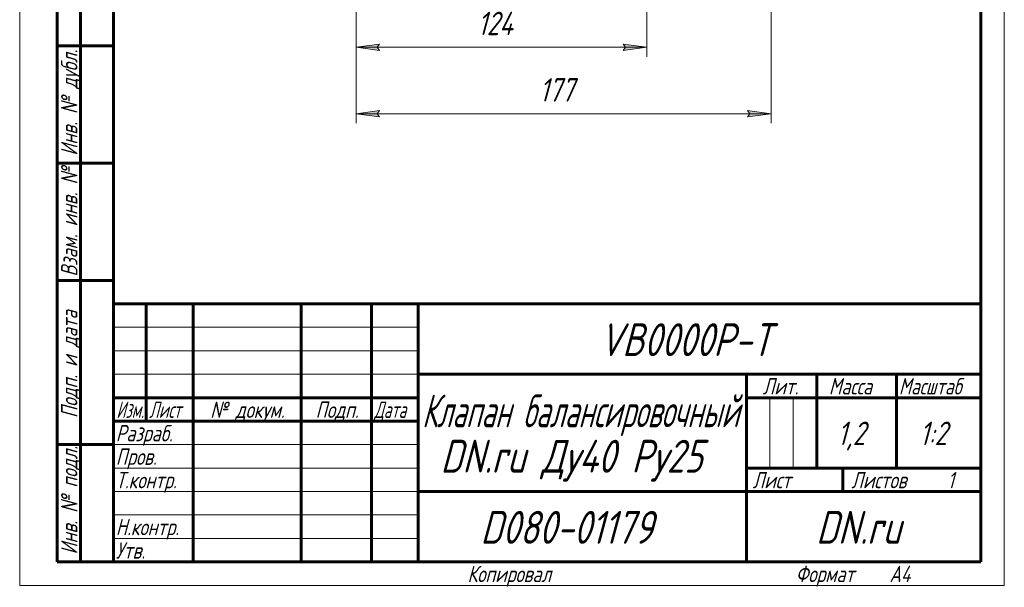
# Model space of a CAD drawing. Header units: millimetres. Extents: x 0 to 210, y 0 to 297.
# Tile 1 of 10: x 0 to 210, y 0 to 121. Entities that reach past the tile are written whole.
import ezdxf

# ---------------------------------------------------------------- set-up
doc = ezdxf.new("R2010")
doc.units = ezdxf.units.MM
doc.linetypes.add('K5LT_BASIC', pattern=[0])
doc.linetypes.add('K5LT_THIN', pattern=[0])
doc.layers.add('Системный слой', color=7, linetype='Continuous')
doc.layers.add('Системный слой (1)', color=7, linetype='Continuous', true_color=0x6c6c6c)
doc.styles.add('KDIMTEXTSTYLE', font='txt', dxfattribs={"width": 0.96, "oblique": 15, "height": 5})
doc.styles.add('KTEXTSTYLE', font='txt', dxfattribs={"width": 0.96, "height": 5})
doc.dimstyles.new('KDIMSTYLE (0.50)', dxfattribs={"dimtxt": 5, "dimasz": 1, "dimexe": 2, "dimexo": 0, "dimgap": 1, "dimtad": 1, "dimlfac": 2, "dimtxsty": 'KDIMTEXTSTYLE', "dimsah": 1, "dimcen": 0, "dimdle": 1, "dimadec": 0, "dimazin": 0, "dimtfac": 0.667, "dimtmove": 0, "dimatfit": 3, "dimfxl": 1, "dimtvp": 1, "dimtolj": 1, "dimtzin": 0, "dimarcsym": 0})

# ---------------------------------------------------------------- blocks, each defined once
blk = doc.blocks.new('D0')
at = {"layer": 'Системный слой (1)'}
for points in [[(76.24, 114.67), (76.74, 115.33), (71.74, 114.67), (76.74, 114.01)], [(128.74, 114.01), (133.74, 114.67), (128.74, 115.33), (129.24, 114.67)]]:
    blk.add_hatch(color=7, dxfattribs=at).paths.add_polyline_path(points)
at = {"layer": 'Системный слой (1)', "color": 7, "linetype": 'K5LT_THIN', "lineweight": 18, "true_color": 0xffffff}
for p, q in [((133.74, 141.06), (133.74, 112.67)), ((71.74, 135.17), (71.74, 112.67)), ((71.74, 114.67), (76.74, 115.33)), ((76.74, 114.01), (71.74, 114.67)), ((76.74, 115.33), (76.24, 114.67)), ((76.24, 114.67), (76.74, 114.01)), ((129.24, 114.67), (128.74, 115.33)), ((128.74, 115.33), (133.74, 114.67)), ((133.74, 114.67), (128.74, 114.01)), ((128.74, 114.01), (129.24, 114.67))]:
    blk.add_line(p, q, dxfattribs=at)
blk.add_wipeout([(97.66, 115.67), (97.66, 123.05), (107.41, 123.05), (107.41, 115.67)]).dxf.layer = 'Системный слой (1)'
blk.add_line((71.74, 114.67), (133.74, 114.67), dxfattribs=at)
at = {"layer": 'Системный слой (1)', "color": 7, "insert": (97.66, 122.26), "char_height": 5, "attachment_point": 1, "style": 'KTEXTSTYLE'}
blk.add_mtext('\\fArial|b0|c204|p34;\\H5.0;\\W1.000;\\Q15;\\fGOST Type AU|b0|i0|c204|p34;\\Q15;\\W0.960;124', dxfattribs=at)
blk = doc.blocks.new('KDIMARROW_01')
at = {"layer": 'Системный слой'}
blk.add_hatch(color=0, dxfattribs=at).paths.add_polyline_path([(-5, -0.66), (0, 0), (-5, 0.66), (-4.5, 0)])
at = {"layer": 'Системный слой', "color": 0, "linetype": 'K5LT_THIN', "lineweight": 18}
for p, q in [((-4.5, 0), (-5, 0.66)), ((-5, 0.66), (0, 0)), ((0, 0), (-5, -0.66)), ((-5, -0.66), (-4.5, 0))]:
    blk.add_line(p, q, dxfattribs=at)
at = {"layer": 'Системный слой (1)', "color": 0, "linetype": 'K5LT_THIN', "lineweight": 18}
blk.add_line((102.74, 147.12), (102.24, 147.12), dxfattribs=at)
blk = doc.blocks.new('D2')
at = {"layer": 'Системный слой (1)'}
for points in [[(76.74, 99.86), (76.24, 100.52), (76.74, 101.18), (71.74, 100.52)], [(160.24, 100.52), (155.24, 101.18), (155.74, 100.52), (155.24, 99.86)]]:
    blk.add_hatch(color=7, dxfattribs=at).paths.add_polyline_path(points)
at = {"layer": 'Системный слой (1)', "color": 7, "linetype": 'K5LT_THIN', "lineweight": 18, "true_color": 0xffffff}
for p, q in [((160.24, 198.65), (160.24, 98.52)), ((71.74, 141.72), (71.74, 98.52)), ((71.74, 100.52), (76.74, 101.18)), ((76.74, 101.18), (76.24, 100.52)), ((155.74, 100.52), (155.24, 101.18)), ((155.24, 101.18), (160.24, 100.52)), ((76.74, 99.86), (71.74, 100.52)), ((76.24, 100.52), (76.74, 99.86)), ((160.24, 100.52), (155.24, 99.86)), ((155.24, 99.86), (155.74, 100.52))]:
    blk.add_line(p, q, dxfattribs=at)
blk.add_wipeout([(110.84, 101.52), (110.84, 108.9), (120.72, 108.9), (120.72, 101.52)]).dxf.layer = 'Системный слой (1)'
blk.add_line((71.74, 100.52), (160.24, 100.52), dxfattribs=at)
at = {"layer": 'Системный слой (1)', "color": 7, "insert": (110.84, 108.1), "char_height": 5, "attachment_point": 1, "style": 'KTEXTSTYLE'}
blk.add_mtext('\\fArial|b0|c204|p34;\\H5.0;\\W1.000;\\Q15;\\fGOST Type AU|b0|i0|c204|p34;\\Q15;\\W0.960;177', dxfattribs=at)
blk = doc.blocks.new('U14')
at = {"color": 7, "linetype": 'K5LT_THIN', "lineweight": 18, "true_color": 0xffffff}
for p, q in [((0, 0), (0, 297)), ((210, 297), (210, 0)), ((20, 55), (85, 55)), ((20, 50), (85, 50)), ((20, 45), (85, 45)), ((159.96, 25), (159.96, 40)), ((164.98, 25), (164.98, 40)), ((20, 30), (85, 30)), ((20, 25), (85, 25)), ((20, 20), (85, 20)), ((20, 15), (85, 15)), ((20, 10), (85, 10)), ((210, 0), (0, 0))]:
    blk.add_line(p, q, dxfattribs=at)
at = {"color": 143, "linetype": 'K5LT_BASIC', "lineweight": 60, "true_color": 0x33acca}
for p, q in [((20, 5), (20, 292)), ((205, 292), (205, 5)), ((8, 5), (8, 150)), ((13, 5), (13, 150)), ((20, 115), (8, 115)), ((20, 90), (8, 90)), ((20, 65), (8, 65)), ((20, 60), (205, 60)), ((20, 5), (20, 60)), ((27, 35), (27, 60)), ((37, 5), (37, 60)), ((60, 5), (60, 60)), ((75, 5), (75, 60)), ((85, 5), (85, 60)), ((85, 45), (205, 45)), ((155, 5), (155, 45)), ((170, 25), (170, 45)), ((187, 25), (187, 45)), ((20, 40), (85, 40)), ((155, 40), (170, 40)), ((170, 40), (205, 40)), ((20, 35), (85, 35)), ((20, 30), (8, 30)), ((155, 25), (205, 25)), ((175.57, 20), (175.57, 25)), ((85, 20), (155, 20)), ((155, 20), (205, 20)), ((20, 5), (8, 5)), ((205, 5), (20, 5))]:
    blk.add_line(p, q, dxfattribs=at)
at = {"color": 7, "char_height": 3.5, "attachment_point": 1, "rotation": 90, "style": 'KTEXTSTYLE'}
for s, insert in [('\\fArial|b0|c204|p34;\\H5.0;\\W1.000;\\Q15;\\fGOST Type AU|b0|i0|c204|p34;\\Q15;\\W0.960;\\H3.50;Инв. № дубл.', (8.82, 91.57)), ('\\fArial|b0|c204|p34;\\H5.0;\\W1.000;\\Q15;\\fGOST Type AU|b0|i0|c204|p34;\\Q15;\\W0.960;\\H3.50;Взам. инв. №', (8.82, 65.8)), ('\\fArial|b0|c204|p34;\\H5.0;\\W1.000;\\Q15;\\fGOST Type AU|b0|i0|c204|p34;\\Q15;\\W0.960;\\H3.50;Подп. и дата', (8.82, 35.66)), ('\\fArial|b0|c204|p34;\\H5.0;\\W1.000;\\Q15;\\fGOST Type AU|b0|i0|c204|p34;\\Q15;\\W0.960;\\H3.50;Инв. № подл.', (8.82, 6.57))]:
    blk.add_mtext(s, dxfattribs=dict(at, insert=insert))
at = {"color": 7, "attachment_point": 1, "style": 'KTEXTSTYLE'}
for s, insert, char_height in [('\\fArial|b0|c204|p34;\\H5.0;\\W1.000;\\Q15;\\fGOST Type AU|b0|i0|c204|p34;\\Q15;\\W0.960;\\H7.00;VB0000P-T', (123.63, 55.86), 7), ('\\fArial|b0|c204|p34;\\H5.0;\\W1.000;\\Q15;\\fGOST Type AU|b0|i0|c204|p34;\\Q15;\\W0.960;\\H3.50;Лит.', (158.47, 44.18), 3.5), ('\\fArial|b0|c204|p34;\\H5.0;\\W1.000;\\Q15;\\fGOST Type AU|b0|i0|c204|p34;\\Q15;\\W0.960;\\H3.50;Масса', (172.58, 44.18), 3.5), ('\\fArial|b0|c204|p34;\\H5.0;\\W1.000;\\Q15;\\fGOST Type AU|b0|i0|c204|p34;\\Q15;\\W0.926;\\H3.50;Масштаб', (187.52, 44.18), 3.5), ('\\fArial|b0|c204|p34;\\H5.0;\\W1.000;\\Q15;\\fGOST Type AU|b0|i0|c204|p34;\\Q15;\\W0.744;\\H7.00;Клапан балансировочный', (85.8, 40.69), 7), ('\\fArial|b0|c204|p34;\\H5.0;\\W1.000;\\Q15;\\fGOST Type AU|b0|i0|c204|p34;\\Q15;\\W0.786;\\H3.50;Изм.', (20.62, 39.18), 3.5), ('\\fArial|b0|c204|p34;\\H5.0;\\W1.000;\\Q15;\\fGOST Type AU|b0|i0|c204|p34;\\Q15;\\W0.800;\\H3.50;Лист', (27.61, 39.18), 3.5), ('\\fArial|b0|c204|p34;\\H5.0;\\W1.000;\\Q15;\\fGOST Type AU|b0|i0|c204|p34;\\Q15;\\W0.960;\\H3.50;№ докум.', (40.63, 39.18), 3.5), ('\\fArial|b0|c204|p34;\\H5.0;\\W1.000;\\Q15;\\fGOST Type AU|b0|i0|c204|p34;\\Q15;\\W0.960;\\H3.50;Подп.', (63.1, 39.18), 3.5), ('\\fArial|b0|c204|p34;\\H5.0;\\W1.000;\\Q15;\\fGOST Type AU|b0|i0|c204|p34;\\Q15;\\W0.800;\\H3.50;Дата', (75.61, 39.18), 3.5), ('\\fArial|b0|c204|p34;\\H5.0;\\W1.000;\\Q15;\\fGOST Type AU|b0|i0|c204|p34;\\Q15;\\W0.960;\\H3.50;Разраб.', (20.5, 34.18), 3.5), ('\\fArial|b0|c204|p34;\\H5.0;\\W1.000;\\Q15;\\fGOST Type AU|b0|i0|c204|p34;\\Q15;\\W0.960;1,2', (174.42, 34.9), 5), ('\\fArial|b0|c204|p34;\\H5.0;\\W1.000;\\Q15;\\fGOST Type AU|b0|i0|c204|p34;\\Q15;\\W0.960;{\\c16737820;1:2}', (191.92, 34.9), 5), ('\\fArial|b0|c204|p34;\\H5.0;\\W1.000;\\Q15;\\fGOST Type AU|b0|i0|c204|p34;\\Q15;\\W0.960;\\H7.00;DN.ru Ду40 Ру25', (89.74, 31.02), 7), ('\\fArial|b0|c204|p34;\\H5.0;\\W1.000;\\Q15;\\fGOST Type AU|b0|i0|c204|p34;\\Q15;\\W0.960;\\H3.50;Пров.', (20.5, 29.18), 3.5), ('\\fArial|b0|c204|p34;\\H5.0;\\W1.000;\\Q15;\\fGOST Type AU|b0|i0|c204|p34;\\Q15;\\W0.960;\\H3.50;Т.контр.', (20.5, 24.18), 3.5), ('\\fArial|b0|c204|p34;\\H5.0;\\W1.000;\\Q15;\\fGOST Type AU|b0|i0|c204|p34;\\Q15;\\W0.960;\\H3.50;Лист', (156.32, 24.18), 3.5), ('\\fArial|b0|c204|p34;\\H5.0;\\W1.000;\\Q15;\\fGOST Type AU|b0|i0|c204|p34;\\Q15;\\W0.960;\\H3.50;Листов', (177.36, 24.18), 3.5), ('\\fArial|b0|c204|p34;\\H5.0;\\W1.000;\\Q15;\\fGOST Type AU|b0|i0|c204|p34;\\Q15;\\W0.960;\\H3.50;1', (197.91, 24.18), 3.5), ('\\fArial|b0|c204|p34;\\H5.0;\\W1.000;\\Q15;\\fGOST Type AU|b0|i0|c204|p34;\\Q15;\\W0.960;\\H7.00;D080-01179', (98.26, 15.86), 7), ('\\fArial|b0|c204|p34;\\H5.0;\\W1.000;\\Q15;\\fGOST Type AU|b0|i0|c204|p34;\\Q15;\\W0.960;\\H7.00;DN.ru', (169.84, 15.86), 7), ('\\fArial|b0|c204|p34;\\H5.0;\\W1.000;\\Q15;\\fGOST Type AU|b0|i0|c204|p34;\\Q15;\\W0.960;\\H3.50;Н.контр.', (20.5, 14.18), 3.5), ('\\fArial|b0|c204|p34;\\H5.0;\\W1.000;\\Q15;\\fGOST Type AU|b0|i0|c204|p34;\\Q15;\\W0.960;\\H3.50;Утв.', (20.5, 9.18), 3.5), ('\\fArial|b0|c204|p34;\\H5.0;\\W1.000;\\Q15;\\fGOST Type AU|b0|i0|c204|p34;\\Q15;\\W0.960;\\H3.50;Копировал', (95.5, 4.18), 3.5), ('\\fArial|b0|c204|p34;\\H5.0;\\W1.000;\\Q15;\\fGOST Type AU|b0|i0|c204|p34;\\Q15;\\W0.960;\\H3.50;Формат', (165.5, 4.18), 3.5), ('\\fArial|b0|c204|p34;\\H5.0;\\W1.000;\\Q15;\\fGOST Type AU|b0|i0|c204|p34;\\Q15;\\W0.960;\\H3.50;A4', (185.5, 4.18), 3.5)]:
    blk.add_mtext(s, dxfattribs=dict(at, insert=insert, char_height=char_height))

msp = doc.modelspace()

# ---------------------------------------------------------------- dimensions: what is measured, and where the dimension line sits
at = {"layer": 'Системный слой (1)', "color": 7}
dim = msp.add_linear_dim(base=(71.7366, 114.6704), p1=(133.7366, 141.0615), p2=(71.7366, 135.1655), dimstyle='KDIMSTYLE (0.50)', override={"dimexo": 0, "dimpost": '\\fGOST Type AU|b0|c204|p34;\\H5.0;\\W0.960;\\Q15;<>', "dimblk1": 'KDIMARROW_01', "dimblk2": 'KDIMARROW_01', "dimse1": 0, "dimse2": 0, "dimclrt": 7, "dimtol": 1, "dimtp": 0, "dimtm": 0, "dimtdec": 5, "dimtolj": 1}, dxfattribs=at)
dim.commit()
dim.dimension.update_dxf_attribs({"geometry": 'D0', "text_midpoint": (102.7366, 114.6704), "dimtype": 160})

# ---------------------------------------------------------------- next in the draw order: dimensions: what is measured, and where the dimension line sits
dim = msp.add_linear_dim(base=(71.7366, 100.5169), p1=(160.2366, 198.6463), p2=(71.7366, 141.7248), dimstyle='KDIMSTYLE (0.50)', override={"dimexo": 0, "dimpost": '\\fGOST Type AU|b0|c204|p34;\\H5.0;\\W0.960;\\Q15;<>', "dimblk1": 'KDIMARROW_01', "dimblk2": 'KDIMARROW_01', "dimse1": 0, "dimse2": 0, "dimclrt": 7, "dimtol": 1, "dimtp": 0, "dimtm": 0, "dimtdec": 5, "dimtolj": 1}, dxfattribs=at)
dim.commit()
dim.dimension.update_dxf_attribs({"geometry": 'D2', "text_midpoint": (115.9866, 100.5169), "dimtype": 160})

# ---------------------------------------------------------------- next in the draw order: block references
msp.add_blockref('U14', (0, 0))

doc.saveas('drawing.dxf')
